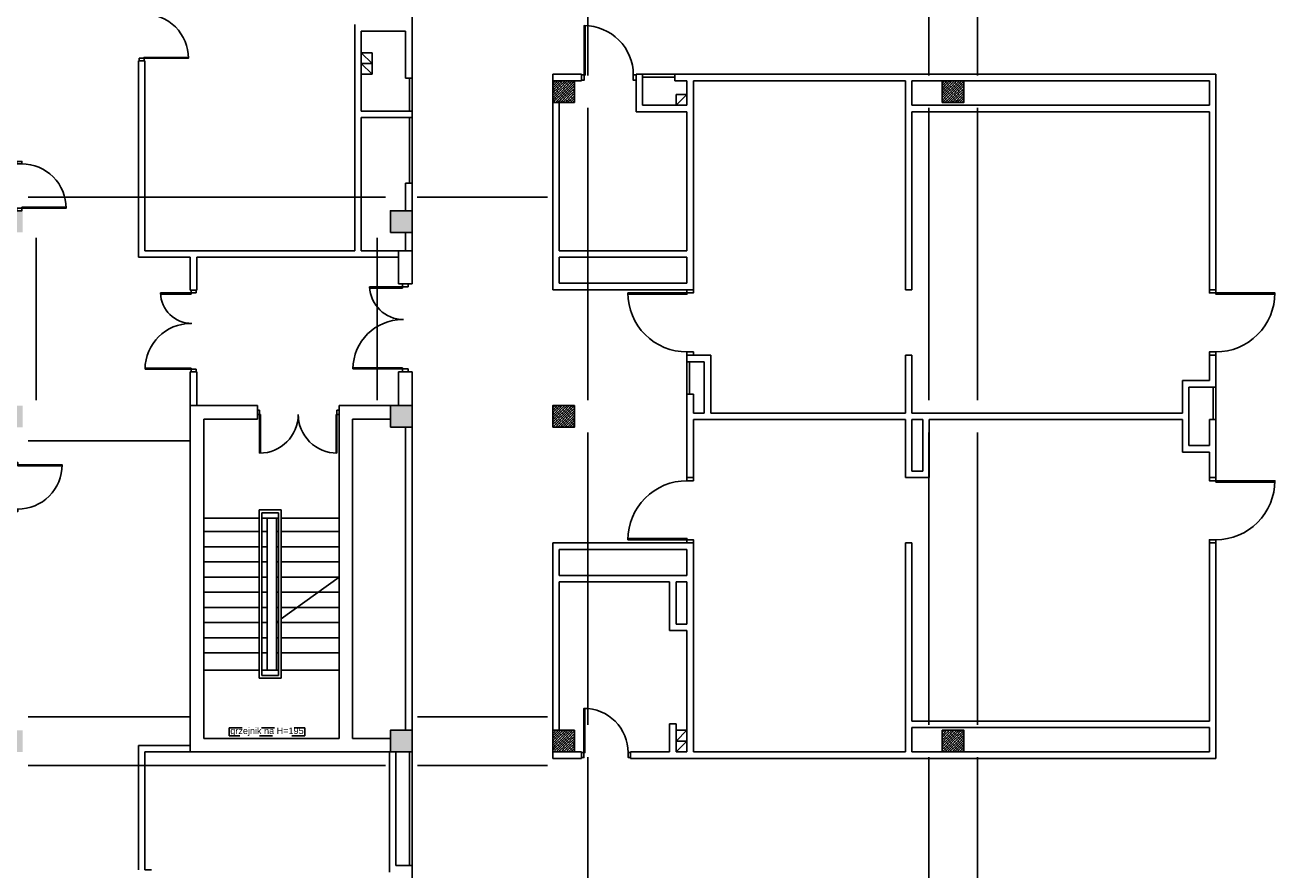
# Model space of a CAD drawing. Header units: millimetres. Extents: x 44889 to 52866, y -11417 to -4315.
# Tile 3 of 74: x 45688 to 46847, y -10855 to -10075. Entities that reach past the tile are written whole.
import ezdxf

# ---------------------------------------------------------------- set-up
doc = ezdxf.new("R2010")
doc.units = ezdxf.units.MM
doc.linetypes.add('ACAD_ISO03W100', pattern=[30, 12, -18])
doc.layers.add('Podkład', color=9, linetype='Continuous')
doc.styles.get("Standard").update_dxf_attribs({"font": 'arial.ttf', "height": 15})
pattern_1 = [(45, (40292.793, -11388.0515), (0.841899, 3.08696304), [3.96875, -0.79375, 0, -0.79375])]

# ---------------------------------------------------------------- blocks, each defined once
blk = doc.blocks.new('drzwi1.2')
at = {"layer": 'Podkład'}
for p, q in [((14551.1, 6563), (14551.1, 6568.4)), ((14551.1, 6568.4), (14560.5, 6568.4)), ((14645.5, 6563), (14551.1, 6563)), ((14560.5, 6568.4), (14560.5, 6561.1)), ((14560.5, 6561.1), (14645.5, 6561.1)), ((14617.1, 6422.4), (14551.1, 6422.4)), ((14560.5, 6424.7), (14617, 6424.7)), ((14560.5, 6417.4), (14560.5, 6424.7)), ((14551.1, 6417.4), (14560.5, 6417.4))]:
    blk.add_line(p, q, dxfattribs=at)
for centre, radius, start, end in [((14560.5, 6563.7), 85, 270, 359.5423), ((14559, 6420.6), 58.1, 1.7987, 89.98)]:
    blk.add_arc(centre, radius, start, end, dxfattribs=at)
blk = doc.blocks.new('34TY')
at = {"layer": 'Podkład'}
blk.add_line((95.2, -109.5), (98.6, -113.1), dxfattribs=at)
at = {"layer": 'Podkład', "xscale": 0.9933774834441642, "yscale": 0.9933774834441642, "zscale": 0.9933774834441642, "rotation": 42.87014679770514}
blk.add_blockref('drzwi1.2', (-6158.1, -14619.4), dxfattribs=at)
blk = doc.blocks.new('d160')
at = {"layer": 'Podkład'}
for p, q in [((4.2, 80), (4.2, -4.2)), ((5.9, 4.2), (5.9, 80)), ((154.1, 4.2), (154.1, 80)), ((155.8, 80), (155.8, -4.2)), ((0, -4.2), (0, 4.2)), ((0, 4.2), (5.9, 4.2)), ((160, 4.2), (154.1, 4.2)), ((160, -4.2), (160, 4.2)), ((4.2, -4.2), (0, -4.2)), ((155.8, -4.2), (160, -4.2))]:
    blk.add_line(p, q, dxfattribs=at)
for centre, start, end in [((4.2, 4.2), 0, 90), ((155.8, 4.2), 89.9848, 180.0152)]:
    blk.add_arc(centre, 75.8, start, end, dxfattribs=at)

msp = doc.modelspace()

# ---------------------------------------------------------------- hatches: boundary and pattern name
at = {"layer": 'Podkład'}
h = msp.add_hatch(dxfattribs=at)
h.set_pattern_fill('ANSI36', color=256, scale=0.5, style=0)
h.set_pattern_definition([(45, (45386.0807, -10146.1265), (0.841899, 3.086963), [3.96875, -0.79375, 0, -0.79375])])
h.paths.add_polyline_path([(46196.02, -10146.13), (46196.02, -10126.13), (46176.02, -10126.13), (46176.02, -10146.13)])
h = msp.add_hatch(dxfattribs=at)
h.set_pattern_fill('ANSI36', color=256, scale=0.5, style=0)
h.set_pattern_definition([(45, (45746.0807, -10146.1265), (0.841899, 3.086963), [3.96875, -0.79375, 0, -0.79375])])
h.paths.add_polyline_path([(46556.02, -10146.13), (46556.02, -10126.13), (46536.02, -10126.13), (46536.02, -10146.13)])
h = msp.add_hatch(dxfattribs=at)
h.set_pattern_fill('ANSI36', color=256, scale=0.5, style=0)
h.set_pattern_definition(pattern_1)
h.paths.add_polyline_path([(45386.02, -10746.13), (45386.02, -10726.13), (45366.02, -10726.13), (45366.02, -10746.13)])
h.paths.add_polyline_path([(45386.02, -10446.13), (45386.02, -10426.13), (45366.02, -10426.13), (45366.02, -10446.13)])
h.paths.add_polyline_path([(45686.02, -10446.13), (45686.02, -10426.13), (45666.02, -10426.13), (45666.02, -10446.13)])
h.paths.add_polyline_path([(45686.02, -10746.13), (45686.02, -10726.13), (45666.02, -10726.13), (45666.02, -10746.13)])
h.paths.add_polyline_path([(46046.02, -10746.13), (46046.02, -10726.13), (46026.02, -10726.13), (46026.02, -10746.13)])
h.paths.add_polyline_path([(46046.02, -10446.13), (46046.02, -10426.13), (46026.02, -10426.13), (46026.02, -10446.13)])
h.paths.add_polyline_path([(45686.02, -10266.13), (45686.02, -10246.13), (45666.02, -10246.13), (45666.02, -10266.13)])
h.paths.add_polyline_path([(46046.02, -10266.13), (46046.02, -10246.13), (46026.02, -10246.13), (46026.02, -10266.13)])
h.paths.add_polyline_path([(45386.02, -10266.13), (45386.02, -10246.13), (45366.02, -10246.13), (45366.02, -10266.13)])
h = msp.add_hatch(dxfattribs=at)
h.set_pattern_fill('ANSI36', color=256, scale=0.5, style=0)
h.set_pattern_definition(pattern_1)
h.paths.add_polyline_path([(46196.02, -10446.13), (46196.02, -10426.13), (46176.02, -10426.13), (46176.02, -10446.13)])
h = msp.add_hatch(dxfattribs=at)
h.set_pattern_fill('ANSI36', color=256, scale=0.5, style=0)
h.set_pattern_definition(pattern_1)
h.paths.add_polyline_path([(46196.02, -10746.13), (46196.02, -10726.13), (46176.02, -10726.13), (46176.02, -10746.13)])
h = msp.add_hatch(dxfattribs=at)
h.set_pattern_fill('ANSI36', color=256, scale=0.5, style=0)
h.set_pattern_definition(pattern_1)
h.paths.add_polyline_path([(46556.02, -10746.13), (46556.02, -10726.13), (46536.02, -10726.13), (46536.02, -10746.13)])

# ---------------------------------------------------------------- linework, layer by layer
at = {"layer": 'Podkład', "ltscale": 0.5}
for p, q in [((46046.02, -9966.13), (46046.02, -10123.63)), ((46208.52, -9971.13), (46208.52, -10121.13)), ((46523.52, -9971.13), (46523.52, -10121.13)), ((46568.52, -9971.13), (46568.52, -10121.13)), ((45993.02, -10074.13), (45993.02, -10283.13)), ((46040.02, -10080.13), (45999.02, -10080.13)), ((45999.02, -10080.13), (45999.02, -10154.13)), ((46040.02, -10080.13), (46040.02, -10123.63)), ((45793.02, -10289.13), (45793.02, -10107.63)), ((45793.02, -10107.63), (45799.02, -10107.63)), ((45799.02, -10283.13), (45799.02, -10107.63)), ((46040.02, -10123.63), (46046.02, -10123.63)), ((46176.02, -10120.13), (46202.52, -10120.13)), ((46176.02, -10126.13), (46176.02, -10120.13)), ((46196.02, -10126.13), (46202.52, -10126.13)), ((46202.52, -10126.13), (46202.52, -10120.13)), ((46253.02, -10154.63), (46253.02, -10120.13)), ((46253.02, -10120.13), (46259.02, -10120.13)), ((46259.02, -10148.63), (46259.02, -10120.13)), ((46289.02, -10126.13), (46289.02, -10120.13)), ((46289.02, -10120.13), (46789.02, -10120.13)), ((46289.02, -10126.13), (46300.02, -10126.13)), ((46300.02, -10148.63), (46300.02, -10126.13)), ((46306.02, -10319.13), (46306.02, -10126.13)), ((46306.02, -10126.13), (46502.02, -10126.13)), ((46502.02, -10319.13), (46502.02, -10126.13)), ((46508.02, -10126.13), (46536.02, -10126.13)), ((46508.02, -10148.63), (46508.02, -10126.13)), ((46556.02, -10126.13), (46783.02, -10126.13)), ((46783.02, -10148.63), (46783.02, -10126.13)), ((46789.02, -10319.13), (46789.02, -10120.13)), ((46176.02, -10146.13), (46176.02, -10319.13)), ((46182.02, -10146.13), (46182.02, -10283.13)), ((46208.52, -10151.13), (46208.52, -10421.13)), ((46259.02, -10148.63), (46300.02, -10148.63)), ((46508.02, -10148.63), (46783.02, -10148.63)), ((46523.52, -10151.13), (46523.52, -10421.13)), ((46568.52, -10151.13), (46568.52, -10421.13)), ((45999.02, -10154.13), (46046.02, -10154.13)), ((45999.02, -10160.13), (46046.02, -10160.13)), ((45999.02, -10160.13), (45999.02, -10283.13)), ((46046.02, -10154.13), (46046.02, -10160.13)), ((46253.02, -10154.63), (46300.02, -10154.63)), ((46300.02, -10283.13), (46300.02, -10154.63)), ((46508.02, -10154.63), (46783.02, -10154.63)), ((46508.02, -10319.13), (46508.02, -10154.63)), ((46783.02, -10319.13), (46783.02, -10154.63)), ((46040.02, -10220.63), (46046.02, -10220.63)), ((46040.02, -10220.63), (46040.02, -10246.13)), ((46046.02, -10220.63), (46046.02, -10246.13)), ((46021.35, -10233.63), (45691.02, -10233.63)), ((46050.68, -10233.63), (46171.02, -10233.63)), ((46040.02, -10283.13), (46040.02, -10266.13)), ((46046.02, -10283.13), (46046.02, -10266.13)), ((45698.52, -10271.13), (45698.52, -10421.13)), ((46013.85, -10271.13), (46013.85, -10421.13)), ((45793.02, -10289.13), (45841.02, -10289.13)), ((45799.02, -10283.13), (45993.02, -10283.13)), ((45841.02, -10319.63), (45841.02, -10289.13)), ((45847.02, -10319.63), (45847.02, -10289.13)), ((45847.02, -10289.13), (46033.52, -10289.13)), ((45999.02, -10283.13), (46033.52, -10283.13)), ((46033.52, -10313.63), (46033.52, -10283.13)), ((46033.52, -10283.13), (46046.02, -10283.13)), ((46046.02, -10313.63), (46046.02, -10283.13)), ((46182.02, -10283.13), (46300.02, -10283.13)), ((46182.02, -10289.13), (46300.02, -10289.13)), ((46182.02, -10289.13), (46182.02, -10313.13)), ((46300.02, -10313.13), (46300.02, -10289.13)), ((46046.02, -10313.63), (46033.52, -10313.63)), ((46182.02, -10313.13), (46300.02, -10313.13)), ((45841.02, -10319.63), (45847.02, -10319.63)), ((46176.02, -10319.13), (46306.02, -10319.13)), ((46502.02, -10319.13), (46508.02, -10319.13)), ((46783.02, -10319.13), (46789.02, -10319.13)), ((46300.02, -10379.63), (46322.02, -10379.63)), ((46300.02, -10385.63), (46300.02, -10379.63)), ((46322.02, -10433.13), (46322.02, -10379.63)), ((46502.02, -10379.63), (46508.02, -10379.63)), ((46502.02, -10433.13), (46502.02, -10379.63)), ((46508.02, -10433.13), (46508.02, -10379.63)), ((46783.02, -10379.63), (46789.02, -10379.63)), ((46783.02, -10403.13), (46783.02, -10379.63)), ((46789.02, -10409.13), (46789.02, -10379.63)), ((45841.02, -10426.13), (45841.02, -10395.13)), ((45841.02, -10395.13), (45847.02, -10395.13)), ((45847.02, -10426.13), (45847.02, -10395.13)), ((46033.52, -10395.13), (46033.52, -10426.13)), ((46046.02, -10395.13), (46033.52, -10395.13)), ((46046.02, -10426.13), (46046.02, -10395.13)), ((46300.02, -10385.63), (46316.02, -10385.63)), ((46316.02, -10433.13), (46316.02, -10385.63)), ((46758.02, -10403.13), (46783.02, -10403.13)), ((46758.02, -10433.13), (46758.02, -10403.13)), ((46300.02, -10492.63), (46300.02, -10415.63)), ((46300.02, -10415.63), (46306.02, -10415.63)), ((46306.02, -10433.13), (46306.02, -10415.63)), ((46764.02, -10463.13), (46764.02, -10409.13)), ((46764.02, -10409.13), (46789.02, -10409.13)), ((45841.02, -10746.13), (45841.02, -10426.2)), ((45903.02, -10426.2), (45841.02, -10426.2)), ((45903.02, -10438.63), (45903.02, -10426.13)), ((46026.02, -10426.13), (45978.52, -10426.13)), ((45978.52, -10733.63), (45978.52, -10426.13)), ((45979.9, -10426.2), (45978.52, -10426.2)), ((45853.52, -10733.63), (45853.52, -10438.63)), ((45903.02, -10438.63), (45853.52, -10438.63)), ((46026.02, -10438.63), (45991.02, -10438.63)), ((45991.02, -10733.63), (45991.02, -10438.63)), ((46306.02, -10433.13), (46316.02, -10433.13)), ((46306.02, -10439.13), (46502.02, -10439.13)), ((46306.02, -10492.63), (46306.02, -10439.13)), ((46322.02, -10433.13), (46502.02, -10433.13)), ((46502.02, -10492.63), (46502.02, -10439.13)), ((46508.02, -10433.13), (46758.02, -10433.13)), ((46508.02, -10486.63), (46508.02, -10439.13)), ((46508.02, -10439.13), (46518.02, -10439.13)), ((46518.02, -10486.63), (46518.02, -10439.13)), ((46524.02, -10439.13), (46758.02, -10439.13)), ((46524.02, -10492.63), (46524.02, -10439.13)), ((46758.02, -10469.13), (46758.02, -10439.13)), ((46783.02, -10439.13), (46789.02, -10439.13)), ((46783.02, -10463.13), (46783.02, -10439.13)), ((46789.02, -10492.63), (46789.02, -10439.13)), ((46040.02, -10726.13), (46040.02, -10446.13)), ((46046.02, -10726.13), (46046.02, -10446.13)), ((46208.52, -10451.13), (46208.52, -10721.13)), ((46523.52, -10451.13), (46523.52, -10721.13)), ((46568.52, -10451.13), (46568.52, -10721.13)), ((45841.02, -10458.63), (45691.02, -10458.63)), ((46764.02, -10463.13), (46783.02, -10463.13)), ((46758.02, -10469.13), (46783.02, -10469.13)), ((46783.02, -10492.63), (46783.02, -10469.13)), ((46508.02, -10486.63), (46518.02, -10486.63)), ((46300.02, -10492.63), (46306.02, -10492.63)), ((46502.02, -10492.63), (46524.02, -10492.63)), ((46783.02, -10492.63), (46789.02, -10492.63)), ((45925.02, -10522.63), (45904.52, -10522.63)), ((45922.52, -10525.13), (45907.02, -10525.13)), ((45922.52, -10530.13), (45920.52, -10530.13)), ((45978.52, -10530.13), (45925.02, -10530.13)), ((45922.52, -10542.63), (45920.52, -10542.63)), ((45978.52, -10542.63), (45925.02, -10542.63)), ((45922.52, -10556.63), (45920.52, -10556.63)), ((45978.52, -10556.63), (45925.02, -10556.63)), ((46176.02, -10726.13), (46176.02, -10553.13)), ((46176.02, -10553.13), (46306.02, -10553.13)), ((46306.02, -10746.13), (46306.02, -10553.13)), ((46502.02, -10746.13), (46502.02, -10553.13)), ((46502.02, -10553.13), (46508.02, -10553.13)), ((46508.02, -10717.63), (46508.02, -10553.13)), ((46783.02, -10717.63), (46783.02, -10553.13)), ((46783.02, -10553.13), (46789.02, -10553.13)), ((46789.02, -10752.13), (46789.02, -10553.13)), ((46182.02, -10559.13), (46300.02, -10559.13)), ((46182.02, -10583.13), (46182.02, -10559.13)), ((46300.02, -10583.13), (46300.02, -10559.13)), ((45922.52, -10570.63), (45920.52, -10570.63)), ((45978.52, -10570.63), (45925.02, -10570.63)), ((45922.52, -10584.63), (45920.52, -10584.63)), ((45978.52, -10584.63), (45925.02, -10584.63)), ((46182.02, -10583.13), (46300.02, -10583.13)), ((46182.02, -10726.13), (46182.02, -10589.13)), ((46182.02, -10589.13), (46284.02, -10589.13)), ((46284.02, -10634.13), (46284.02, -10589.13)), ((46290.02, -10628.13), (46290.02, -10589.13)), ((46290.02, -10589.13), (46300.02, -10589.13)), ((46300.02, -10628.13), (46300.02, -10589.13)), ((46284.02, -10634.13), (46300.02, -10634.13)), ((46290.02, -10628.13), (46300.02, -10628.13)), ((46300.02, -10746.13), (46300.02, -10634.13)), ((45841.02, -10713.63), (45691.02, -10713.63)), ((46171.02, -10713.63), (46051.02, -10713.63)), ((46284.02, -10746.13), (46284.02, -10720.13)), ((46284.02, -10720.13), (46290.02, -10720.13)), ((46290.02, -10746.13), (46290.02, -10720.13)), ((46508.02, -10717.63), (46783.02, -10717.63)), ((46508.02, -10746.13), (46508.02, -10723.63)), ((46508.02, -10723.63), (46783.02, -10723.63)), ((46783.02, -10746.13), (46783.02, -10723.63)), ((45841.02, -10740.13), (45793.02, -10740.13)), ((45793.02, -10740.13), (45793.02, -10855.18)), ((45978.52, -10733.63), (45853.52, -10733.63)), ((46026.02, -10733.63), (45991.02, -10733.63)), ((45841.02, -10746.13), (45799.02, -10746.13)), ((45799.02, -10746.13), (45799.02, -10855.18)), ((46026.02, -10746.13), (45841.02, -10746.13)), ((46025.02, -10746.13), (46025.02, -10857.13)), ((46031.02, -10746.13), (46031.02, -10851.13)), ((46176.02, -10746.13), (46202.52, -10746.13)), ((46176.02, -10746.13), (46176.02, -10752.13)), ((46176.02, -10752.13), (46202.52, -10752.13)), ((46202.52, -10752.13), (46202.52, -10746.13)), ((46208.52, -10751.13), (46208.52, -11081.13)), ((46248.02, -10752.13), (46248.02, -10746.13)), ((46248.02, -10746.13), (46284.02, -10746.13)), ((46248.02, -10752.13), (46789.02, -10752.13)), ((46290.02, -10746.13), (46300.02, -10746.13)), ((46306.02, -10746.13), (46502.02, -10746.13)), ((46508.02, -10746.13), (46536.02, -10746.13)), ((46523.52, -10751.13), (46523.52, -11081.13)), ((46556.02, -10746.13), (46783.02, -10746.13)), ((46568.52, -10751.13), (46568.52, -11081.13)), ((46021.35, -10758.63), (45691.02, -10758.63)), ((46051.02, -10758.63), (46171.02, -10758.63)), ((45799.02, -10855.18), (45805.02, -10855.18)), ((46046.02, -10851.13), (46031.02, -10851.13)), ((46046.02, -10851.13), (46046.02, -10871.13))]:
    msp.add_line(p, q, dxfattribs=at)
at = {"layer": 'Podkład'}
for p, q in [((46009.02, -10100.13), (45999.02, -10100.13)), ((45999.02, -10100.13), (46009.02, -10110.13)), ((46009.02, -10100.13), (46009.02, -10110.13)), ((46009.02, -10110.13), (45999.02, -10110.13)), ((45999.02, -10110.13), (46009.02, -10120.13)), ((46009.02, -10110.13), (46009.02, -10120.13)), ((46009.02, -10120.13), (45999.02, -10120.13)), ((46043.52, -10154.13), (46043.52, -10123.63)), ((46046.02, -10154.13), (46046.02, -10123.63)), ((46259.02, -10120.13), (46289.02, -10120.13)), ((46259.02, -10122.63), (46289.02, -10122.63)), ((46290.02, -10148.63), (46290.02, -10138.63)), ((46290.02, -10138.63), (46300.02, -10138.63)), ((46290.02, -10148.63), (46300.02, -10138.63)), ((46043.52, -10220.63), (46043.52, -10160.13)), ((46046.02, -10220.63), (46046.02, -10160.13)), ((46042.31, -10313.63), (46042.31, -10316.33)), ((46300.02, -10415.63), (46300.02, -10385.63)), ((46302.52, -10415.63), (46302.52, -10385.63)), ((46786.52, -10439.13), (46786.52, -10409.13)), ((46789.02, -10439.13), (46789.02, -10409.13)), ((45904.52, -10678.13), (45904.52, -10522.63)), ((45925.02, -10678.13), (45925.02, -10522.63)), ((45904.52, -10530.13), (45853.52, -10530.13)), ((45907.02, -10675.63), (45907.02, -10525.13)), ((45912.02, -10530.13), (45907.02, -10530.13)), ((45912.02, -10670.63), (45912.02, -10530.13)), ((45912.02, -10530.13), (45920.52, -10530.13)), ((45920.52, -10626.63), (45920.52, -10530.13)), ((45922.52, -10675.63), (45922.52, -10525.13)), ((45904.52, -10542.63), (45853.52, -10542.63)), ((45912.02, -10542.63), (45907.02, -10542.63)), ((45904.52, -10556.63), (45853.52, -10556.63)), ((45912.02, -10556.63), (45907.02, -10556.63)), ((45904.52, -10570.63), (45853.52, -10570.63)), ((45912.02, -10570.63), (45907.02, -10570.63)), ((45904.52, -10584.63), (45853.52, -10584.63)), ((45912.02, -10584.63), (45907.02, -10584.63)), ((45978.52, -10584.63), (45925.02, -10623.13)), ((45904.52, -10598.63), (45853.52, -10598.63)), ((45912.02, -10598.63), (45907.02, -10598.63)), ((45922.52, -10598.63), (45920.52, -10598.63)), ((45978.52, -10598.63), (45925.02, -10598.63)), ((45904.52, -10612.63), (45853.52, -10612.63)), ((45912.02, -10612.63), (45907.02, -10612.63)), ((45922.52, -10612.63), (45920.52, -10612.63)), ((45978.52, -10612.63), (45925.02, -10612.63)), ((45904.52, -10626.63), (45853.52, -10626.63)), ((45912.02, -10626.63), (45907.02, -10626.63)), ((45922.52, -10624.88), (45920.52, -10626.63)), ((45920.52, -10670.63), (45920.52, -10626.63)), ((45922.52, -10626.63), (45920.52, -10626.63)), ((45978.52, -10626.63), (45925.02, -10626.63)), ((45904.52, -10640.63), (45853.52, -10640.63)), ((45912.02, -10640.63), (45907.02, -10640.63)), ((45922.52, -10640.63), (45920.52, -10640.63)), ((45978.52, -10640.63), (45925.02, -10640.63)), ((45904.52, -10654.63), (45853.52, -10654.63)), ((45912.02, -10654.63), (45907.02, -10654.63)), ((45922.52, -10654.63), (45920.52, -10654.63)), ((45978.52, -10654.63), (45925.02, -10654.63)), ((45904.52, -10670.63), (45853.52, -10670.63)), ((45922.52, -10670.63), (45907.02, -10670.63)), ((45978.52, -10670.63), (45925.02, -10670.63)), ((45925.02, -10678.13), (45904.52, -10678.13)), ((45922.52, -10675.63), (45907.02, -10675.63)), ((46290.02, -10726.13), (46300.02, -10726.13)), ((46290.02, -10736.13), (46300.02, -10726.13)), ((46290.02, -10736.13), (46300.02, -10736.13)), ((46290.02, -10746.13), (46300.02, -10736.13)), ((46043.52, -10746.13), (46043.52, -10851.13)), ((46046.02, -10746.13), (46046.02, -10851.13))]:
    msp.add_line(p, q, dxfattribs=at)
for points in [[(45798.29, -10064.4), (45798.29, -10062.13), (45793.74, -10062.13), (45793.74, -10064.4), (45798.29, -10064.4, -0.4142136), (45839.24, -10105.35), (45793.74, -10105.35), (45793.74, -10107.63), (45798.29, -10107.63), (45798.29, -10104.44), (45839.24, -10104.44)], [(46250.49, -10120.6), (46253.02, -10120.6), (46253.02, -10125.65), (46250.49, -10125.65), (46250.49, -10120.6, 0.4142136), (46205.04, -10075.15), (46205.04, -10125.65), (46202.52, -10125.65), (46202.52, -10120.6), (46206.05, -10120.6), (46206.05, -10075.15)], [(45685.29, -10202.9), (45685.29, -10200.63), (45680.74, -10200.63), (45680.74, -10202.9), (45685.29, -10202.9, -0.4142136), (45726.24, -10243.85), (45680.74, -10243.85), (45680.74, -10246.13), (45685.29, -10246.13), (45685.29, -10242.94), (45726.24, -10242.94)], [(46299.99, -10376.6), (46299.99, -10379.63), (46306.04, -10379.63), (46306.04, -10376.6), (46299.99, -10376.6, -0.4142136), (46245.54, -10322.15), (46306.04, -10322.15), (46306.04, -10319.13), (46299.99, -10319.13), (46299.99, -10323.36), (46245.54, -10323.36)], [(46789.04, -10376.6), (46789.04, -10379.63), (46782.99, -10379.63), (46782.99, -10376.6), (46789.04, -10376.6, 0.4142136), (46843.49, -10322.15), (46782.99, -10322.15), (46782.99, -10319.13), (46789.04, -10319.13), (46789.04, -10323.36), (46843.49, -10323.36)], [(45681.54, -10521.85), (45681.54, -10524.13), (45676.99, -10524.13), (45676.99, -10521.85), (45681.54, -10521.85, 0.4142136), (45722.49, -10480.9), (45676.99, -10480.9), (45676.99, -10478.63), (45681.54, -10478.63), (45681.54, -10481.81), (45722.49, -10481.81)], [(46299.99, -10495.65), (46299.99, -10492.63), (46306.04, -10492.63), (46306.04, -10495.65), (46299.99, -10495.65, 0.4142136), (46245.54, -10550.1), (46306.04, -10550.1), (46306.04, -10553.13), (46299.99, -10553.13), (46299.99, -10548.89), (46245.54, -10548.89)], [(46789.04, -10550.1), (46789.04, -10553.13), (46782.99, -10553.13), (46782.99, -10550.1), (46789.04, -10550.1, 0.4142136), (46843.49, -10495.65), (46782.99, -10495.65), (46782.99, -10492.63), (46789.04, -10492.63), (46789.04, -10496.86), (46843.49, -10496.86)], [(46245.74, -10746.85), (46248.02, -10746.85), (46248.02, -10751.4), (46245.74, -10751.4), (46245.74, -10746.85, 0.4142136), (46204.79, -10705.9), (46204.79, -10751.4), (46202.52, -10751.4), (46202.52, -10746.85), (46205.7, -10746.85), (46205.7, -10705.9)]]:
    msp.add_lwpolyline(points, format="xyb", dxfattribs=at)
for points in [[(46176.02, -10146.13), (46196.02, -10146.13), (46196.02, -10126.13), (46176.02, -10126.13)], [(46536.02, -10146.13), (46556.02, -10146.13), (46556.02, -10126.13), (46536.02, -10126.13)], [(46026.02, -10266.13), (46046.02, -10266.13), (46046.02, -10246.13), (46026.02, -10246.13)], [(46026.02, -10446.13), (46046.02, -10446.13), (46046.02, -10426.13), (46026.02, -10426.13)], [(46176.02, -10446.13), (46196.02, -10446.13), (46196.02, -10426.13), (46176.02, -10426.13)], [(46026.02, -10746.13), (46046.02, -10746.13), (46046.02, -10726.13), (46026.02, -10726.13)], [(46176.02, -10746.13), (46196.02, -10746.13), (46196.02, -10726.13), (46176.02, -10726.13)], [(46536.02, -10746.13), (46556.02, -10746.13), (46556.02, -10726.13), (46536.02, -10726.13)]]:
    msp.add_lwpolyline(points, close=True, dxfattribs=at)
at = {"layer": 'Podkład', "linetype": 'ACAD_ISO03W100'}
msp.add_lwpolyline([(45876.87, -10723.82), (45946.87, -10723.82), (45946.87, -10731.32), (45876.87, -10731.32)], close=True, dxfattribs=at)

# ---------------------------------------------------------------- block references
at = {"layer": 'Podkład'}
for name, p, xscale, yscale, zscale, rotation in [('34TY', (45844.02, -10395.13), 0.5033333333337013, 0.5033333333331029, 0.5033333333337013, 137.1298532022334), ('d160', (45903.02, -10432.38), -0.4718750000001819, 0.4718750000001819, 0.471875, 180), ('34TY', (46381.02, -10874.13), 0.5033333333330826, 0.5033333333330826, 0.5033333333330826, 227.1298532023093), ('34TY', (46873.52, -10874.13), 0.5033333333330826, 0.5033333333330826, 0.5033333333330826, 227.1298532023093)]:
    msp.add_blockref(name, p, dxfattribs=dict(at, xscale=xscale, yscale=yscale, zscale=zscale, rotation=rotation))
at = {"layer": 'Podkład', "ltscale": 0.5, "xscale": 0.5397350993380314, "yscale": 0.5397350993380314, "zscale": 0.5397350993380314, "rotation": 180}
msp.add_blockref('drzwi1.2', (53896.05, -6849.92), dxfattribs=at)

# ---------------------------------------------------------------- texts
at = {"layer": 'Podkład', "insert": (45911.87, -10727.57), "char_height": 6, "width": 70, "attachment_point": 5}
msp.add_mtext('grzejnik na H=195', dxfattribs=at)

doc.saveas('drawing.dxf')
